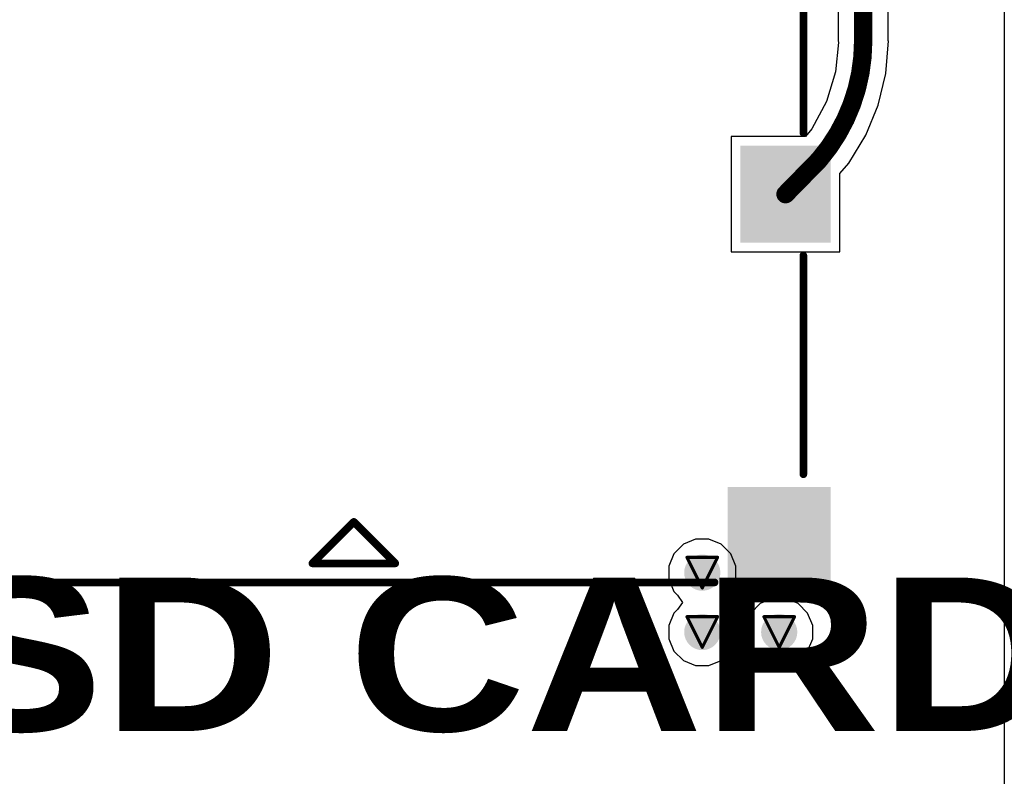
# Model space of a CAD drawing. Header units: inches. Extents: x 0 to 12.2, y 0 to 7.
# Tile 131 of 154: x 3.669 to 4.311, y 1.571 to 2.064. Entities that reach past the tile are written whole.
import ezdxf

# ---------------------------------------------------------------- set-up
doc = ezdxf.new("R2010")
doc.units = ezdxf.units.IN
doc.header["$MEASUREMENT"] = 0
for name, color, linetype in [('Bottom Layer', 5, 'Continuous'), ('Drill Drawing', 1, 'Continuous'), ('Layer 1', 16, 'Continuous'), ('Layer 2', 76, 'Continuous'), ('Top Layer', 1, 'Continuous'), ('Top Overlay', 2, 'Continuous'), ('Top Paste', 8, 'Continuous'), ('Top Solder', 216, 'Continuous'), ('Via Holes', 16, 'Continuous')]:
    doc.layers.add(name, color=color, linetype=linetype)
doc.styles.add('Arial Black_Bold', font='txt', dxfattribs={"height": 0.2})

# ---------------------------------------------------------------- blocks, each defined once
blk = doc.blocks.new('5027740891_195')
at = {"layer": 'Top Layer'}
for points in [[(0.24242, -0.03642), (0.29321, -0.03642), (0.29321, -0.09154), (0.24242, -0.09154)], [(0.23415, -0.25886), (0.29321, -0.25886), (0.29321, -0.32579), (0.23415, -0.32579)]]:
    blk.add_hatch(color=1, dxfattribs=at).paths.add_polyline_path(points)
at = {"layer": 'Top Paste'}
for points in [[(0.24242, -0.03642), (0.29321, -0.03642), (0.29321, -0.09154), (0.24242, -0.09154)], [(0.23415, -0.25886), (0.29321, -0.25886), (0.29321, -0.32579), (0.23415, -0.32579)]]:
    blk.add_hatch(color=8, dxfattribs=at).paths.add_polyline_path(points)
at = {"layer": 'Top Solder'}
for points in [[(0.23842, -0.03242), (0.29721, -0.03242), (0.29721, -0.09554), (0.23842, -0.09554)], [(0.23015, -0.25486), (0.29721, -0.25486), (0.29721, -0.32979), (0.23015, -0.32979)]]:
    blk.add_hatch(color=216, dxfattribs=at).paths.add_polyline_path(points)
at = {"layer": 'Top Overlay'}
for p, q in [((-0.0135, -0.2775), (-0.0405, -0.3045)), ((0.0135, -0.3045), (-0.0135, -0.2775)), ((-0.0405, -0.3045), (0.0135, -0.3045))]:
    blk.add_line(p, q, dxfattribs=at)
at = {"layer": 'Top Overlay', "const_width": 0.005}
for points in [[(0.27943, -0.02402), (0.27943, 0.1874)], [(0.27943, -0.24646), (0.27943, -0.10394)], [(-0.0405, -0.3045), (-0.0135, -0.2775)], [(-0.0135, -0.2775), (0.0135, -0.3045)], [(-0.0405, -0.3045), (0.0135, -0.3045)], [(-0.22569, -0.31693), (0.22156, -0.31693)]]:
    blk.add_lwpolyline(points, dxfattribs=at)
at = {"layer": 'Top Overlay', "const_width": 0.0025}
for points in [[(0.27818, -0.02402, 1), (0.28068, -0.02402, 1)], [(0.27818, -0.10394, 1), (0.28068, -0.10394, 1)], [(0.27818, -0.24646, 1), (0.28068, -0.24646, 1)], [(-0.01475, -0.2775, 1), (-0.01225, -0.2775, 1)], [(-0.01475, -0.2775, 1), (-0.01225, -0.2775, 1)], [(-0.04175, -0.3045, 1), (-0.03925, -0.3045, 1)], [(-0.04175, -0.3045, 1), (-0.03925, -0.3045, 1)], [(0.01225, -0.3045, 1), (0.01475, -0.3045, 1)], [(0.01225, -0.3045, 1), (0.01475, -0.3045, 1)], [(-0.22694, -0.31693, 1), (-0.22444, -0.31693, 1)], [(0.22031, -0.31693, 1), (0.22281, -0.31693, 1)]]:
    blk.add_lwpolyline(points, format="xyb", close=True, dxfattribs=at)

msp = doc.modelspace()

# ---------------------------------------------------------------- hatches: boundary and pattern name
at = {"layer": 'Bottom Layer'}
h = msp.add_hatch(color=5, dxfattribs=at)
edge = h.paths.add_edge_path()
edge.add_arc((4.11415, 1.704), 0.01181, 0, 360)
h = msp.add_hatch(color=5, dxfattribs=at)
edge = h.paths.add_edge_path()
edge.add_arc((4.11415, 1.66532), 0.01181, 0, 360)
h = msp.add_hatch(color=5, dxfattribs=at)
edge = h.paths.add_edge_path()
edge.add_arc((4.16427, 1.66532), 0.01181, 0, 360)
at = {"layer": 'Layer 1'}
h = msp.add_hatch(color=16, dxfattribs=at)
edge = h.paths.add_edge_path()
edge.add_arc((4.11415, 1.704), 0.01181, 0, 360)
h = msp.add_hatch(color=16, dxfattribs=at)
edge = h.paths.add_edge_path()
edge.add_arc((4.11415, 1.66532), 0.01181, 0, 360)
h = msp.add_hatch(color=16, dxfattribs=at)
edge = h.paths.add_edge_path()
edge.add_arc((4.16427, 1.66532), 0.01181, 0, 360)
at = {"layer": 'Layer 2'}
h = msp.add_hatch(color=76, dxfattribs=at)
edge = h.paths.add_edge_path()
edge.add_arc((4.11415, 1.704), 0.01181, 0, 360)
h = msp.add_hatch(color=76, dxfattribs=at)
edge = h.paths.add_edge_path()
edge.add_arc((4.11415, 1.66532), 0.01181, 0, 360)
h = msp.add_hatch(color=76, dxfattribs=at)
edge = h.paths.add_edge_path()
edge.add_arc((4.16427, 1.66532), 0.01181, 0, 360)
at = {"layer": 'Top Layer'}
h = msp.add_hatch(color=1, dxfattribs=at)
edge = h.paths.add_edge_path()
edge.add_arc((4.11415, 1.704), 0.01181, 0, 360)
h = msp.add_hatch(color=1, dxfattribs=at)
edge = h.paths.add_edge_path()
edge.add_arc((4.11415, 1.66532), 0.01181, 0, 360)
h = msp.add_hatch(color=1, dxfattribs=at)
edge = h.paths.add_edge_path()
edge.add_arc((4.16427, 1.66532), 0.01181, 0, 360)
at = {"layer": 'Via Holes'}
h = msp.add_hatch(color=7, dxfattribs=at)
edge = h.paths.add_edge_path()
edge.add_arc((4.11415, 1.704), 0.00591, 0, 360)
h = msp.add_hatch(color=7, dxfattribs=at)
edge = h.paths.add_edge_path()
edge.add_arc((4.11415, 1.66532), 0.00591, 0, 360)
h = msp.add_hatch(color=7, dxfattribs=at)
edge = h.paths.add_edge_path()
edge.add_arc((4.16427, 1.66532), 0.00591, 0, 360)

# ---------------------------------------------------------------- linework, layer by layer
at = {"layer": 'Drill Drawing', "const_width": 0.002}
for points in [[(4.10415, 1.714), (4.12415, 1.714)], [(4.10415, 1.714), (4.11415, 1.694)], [(4.11415, 1.694), (4.12415, 1.714)], [(4.10415, 1.67532), (4.12415, 1.67532)], [(4.10415, 1.67532), (4.11415, 1.65532)], [(4.11415, 1.65532), (4.12415, 1.67532)], [(4.15427, 1.67532), (4.17427, 1.67532)], [(4.15427, 1.67532), (4.16427, 1.65532)], [(4.16427, 1.65532), (4.17427, 1.67532)]]:
    msp.add_lwpolyline(points, dxfattribs=at)
at = {"layer": 'Drill Drawing', "const_width": 0.001}
for points in [[(4.10365, 1.714, 1), (4.10465, 1.714, 1)], [(4.10365, 1.714, 1), (4.10465, 1.714, 1)], [(4.12365, 1.714, 1), (4.12465, 1.714, 1)], [(4.12365, 1.714, 1), (4.12465, 1.714, 1)], [(4.11365, 1.694, 1), (4.11465, 1.694, 1)], [(4.11365, 1.694, 1), (4.11465, 1.694, 1)], [(4.10365, 1.67532, 1), (4.10465, 1.67532, 1)], [(4.10365, 1.67532, 1), (4.10465, 1.67532, 1)], [(4.12365, 1.67532, 1), (4.12465, 1.67532, 1)], [(4.12365, 1.67532, 1), (4.12465, 1.67532, 1)], [(4.15377, 1.67532, 1), (4.15477, 1.67532, 1)], [(4.15377, 1.67532, 1), (4.15477, 1.67532, 1)], [(4.17377, 1.67532, 1), (4.17477, 1.67532, 1)], [(4.17377, 1.67532, 1), (4.17477, 1.67532, 1)], [(4.11365, 1.65532, 1), (4.11465, 1.65532, 1)], [(4.11365, 1.65532, 1), (4.11465, 1.65532, 1)], [(4.16377, 1.65532, 1), (4.16477, 1.65532, 1)], [(4.16377, 1.65532, 1), (4.16477, 1.65532, 1)]]:
    msp.add_lwpolyline(points, format="xyb", close=True, dxfattribs=at)
at = {"layer": 'Layer 2'}
for p, q in [((4.31095, 2.27677), (4.31095, 1.54512)), ((4.1018, 1.72249), (4.09566, 1.71635)), ((4.10981, 1.72581), (4.1018, 1.72249)), ((4.11849, 1.72581), (4.10981, 1.72581)), ((4.12651, 1.72249), (4.11849, 1.72581)), ((4.13264, 1.71635), (4.12651, 1.72249)), ((4.09566, 1.71635), (4.09234, 1.70833)), ((4.13596, 1.70833), (4.13264, 1.71635)), ((4.09234, 1.70833), (4.09234, 1.69966)), ((4.13596, 1.69966), (4.13596, 1.70833)), ((4.09234, 1.69966), (4.09566, 1.69164)), ((4.13264, 1.69164), (4.13596, 1.69966)), ((4.09566, 1.69164), (4.09807, 1.68923)), ((4.09807, 1.68923), (4.10121, 1.68466)), ((4.12709, 1.68466), (4.13023, 1.68923)), ((4.13023, 1.68923), (4.13264, 1.69164)), ((4.10121, 1.68466), (4.09807, 1.68008)), ((4.13023, 1.68008), (4.12709, 1.68466)), ((4.15192, 1.68381), (4.14578, 1.67767)), ((4.15993, 1.68713), (4.15192, 1.68381)), ((4.16861, 1.68713), (4.15993, 1.68713)), ((4.17663, 1.68381), (4.16861, 1.68713)), ((4.18276, 1.67767), (4.17663, 1.68381)), ((4.09566, 1.67767), (4.09234, 1.66965)), ((4.09807, 1.68008), (4.09566, 1.67767)), ((4.13264, 1.67767), (4.13023, 1.68008)), ((4.13596, 1.66965), (4.13264, 1.67767)), ((4.14578, 1.67767), (4.14246, 1.66965)), ((4.18608, 1.66965), (4.18276, 1.67767)), ((4.09234, 1.66965), (4.09234, 1.66098)), ((4.14246, 1.66965), (4.13596, 1.66965)), ((4.18608, 1.66098), (4.18608, 1.66965)), ((4.09234, 1.66098), (4.09566, 1.65296)), ((4.13264, 1.65296), (4.13596, 1.66098)), ((4.13596, 1.66098), (4.14246, 1.66098)), ((4.14246, 1.66098), (4.14578, 1.65296)), ((4.18276, 1.65296), (4.18608, 1.66098)), ((4.09566, 1.65296), (4.1018, 1.64682)), ((4.12651, 1.64682), (4.13264, 1.65296)), ((4.14578, 1.65296), (4.15192, 1.64682)), ((4.17663, 1.64682), (4.18276, 1.65296)), ((4.1018, 1.64682), (4.10981, 1.6435)), ((4.10981, 1.6435), (4.11849, 1.6435)), ((4.11849, 1.6435), (4.12651, 1.64682)), ((4.15192, 1.64682), (4.15993, 1.6435)), ((4.15993, 1.6435), (4.16861, 1.6435)), ((4.16861, 1.6435), (4.17663, 1.64682))]:
    msp.add_line(p, q, dxfattribs=at)
at = {"layer": 'Top Layer'}
for p, q in [((4.20268, 2.38035), (4.20268, 2.05046)), ((4.2353, 2.05046), (4.2353, 2.38332)), ((4.20288, 2.04942), (4.20101, 2.03037)), ((4.20268, 2.05046), (4.20288, 2.04942)), ((4.23374, 2.02928), (4.23541, 2.05046)), ((4.23541, 2.05046), (4.2353, 2.05046)), ((4.20101, 2.03037), (4.19515, 2.01105)), ((4.22878, 2.00862), (4.23374, 2.02928)), ((4.19515, 2.01105), (4.18563, 1.99325)), ((4.22065, 1.98899), (4.22878, 2.00862)), ((4.18563, 1.99325), (4.18145, 1.98815)), ((4.20955, 1.97088), (4.22065, 1.98899)), ((4.18145, 1.98815), (4.13301, 1.98815)), ((4.13301, 1.98815), (4.13301, 1.91303)), ((4.2038, 1.96414), (4.20955, 1.97088)), ((4.2038, 1.91303), (4.2038, 1.96414)), ((4.13301, 1.91303), (4.2038, 1.91303))]:
    msp.add_line(p, q, dxfattribs=at)
at = {"layer": 'Top Layer', "const_width": 0.012}
for points in [[(4.21899, 2.05046), (4.21899, 2.38332)], [(4.1684, 1.95059), (4.1903, 1.97297)]]:
    msp.add_lwpolyline(points, dxfattribs=at)
msp.add_lwpolyline([(4.21899, 2.05046, -0.179207), (4.1903, 1.97297)], format="xyb", dxfattribs=at)
at = {"layer": 'Top Layer', "const_width": 0.006}
for points in [[(4.21599, 2.05046, 1), (4.22199, 2.05046, 1)], [(4.21599, 2.05046, 1), (4.22199, 2.05046, 1)], [(4.1873, 1.97297, 1), (4.1933, 1.97297, 1)], [(4.1873, 1.97297, 1), (4.1933, 1.97297, 1)], [(4.1654, 1.95059, 1), (4.1714, 1.95059, 1)]]:
    msp.add_lwpolyline(points, format="xyb", close=True, dxfattribs=at)

# ---------------------------------------------------------------- block references
msp.add_blockref('5027740891_195', (3.90059, 2.01457))

# ---------------------------------------------------------------- texts
at = {"layer": 'Top Overlay', "style": 'Arial Black_Bold'}
msp.add_text('SD CARD', height=0.1, dxfattribs=at).set_placement((3.61703, 1.60083))

doc.saveas('drawing.dxf')
